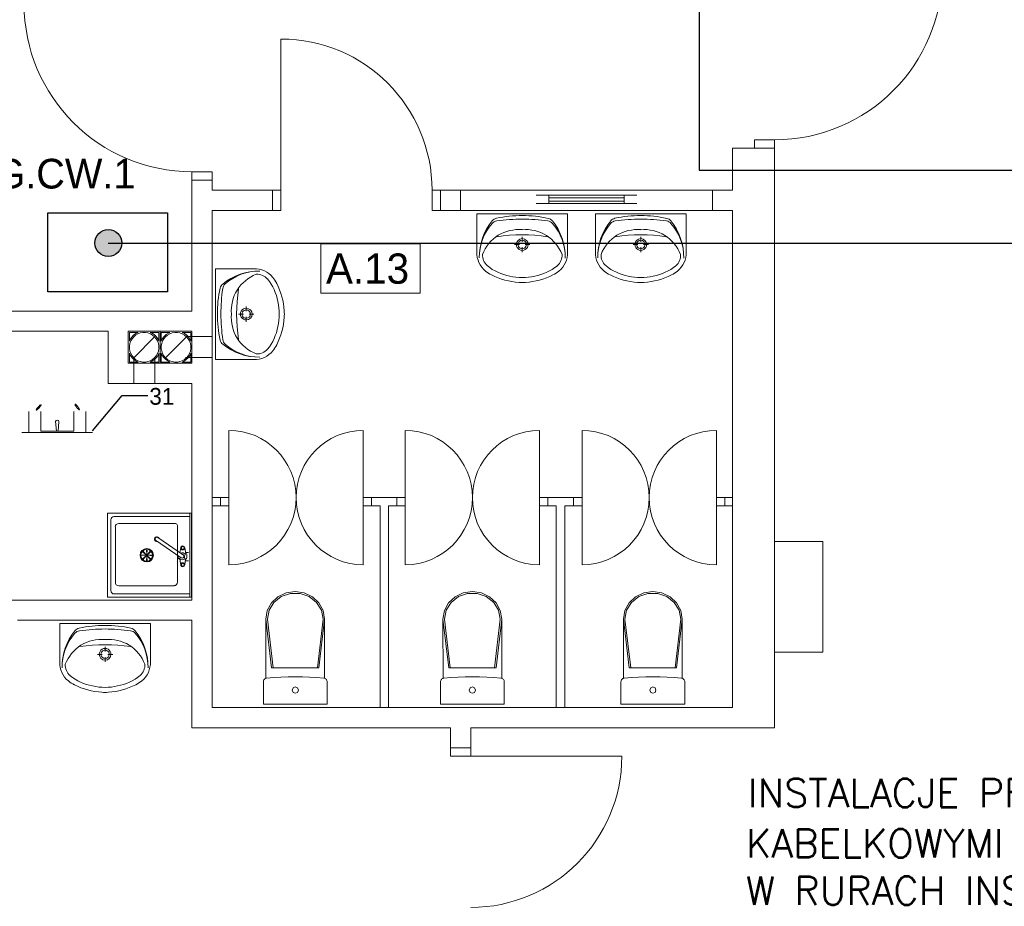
# Model space of a CAD drawing. Header units: millimetres. Extents: x -84458 to 77911, y -55868 to -29230.
# Tile 41 of 103: x 67448 to 68034, y -32256 to -31728. Entities that reach past the tile are written whole.
import ezdxf

# ---------------------------------------------------------------- set-up
doc = ezdxf.new("R2010")
doc.units = ezdxf.units.MM
doc.layers.get('0').update_dxf_attribs({"lineweight": 18})
for name, color, linetype, lineweight in [('CIENKA', 7, 'Continuous', 20), ('obwód gniazd', 1, 'Continuous', 25), ('obwód oświetlenia', 6, 'Continuous', 25)]:
    doc.layers.add(name, color=color, linetype=linetype, lineweight=lineweight)
doc.styles.add('GENERATED_STYLE_1', font='txt')
doc.styles.add('styl1', font='simplex.shx')
doc.dimstyles.get("Standard").update_dxf_attribs({"dimtxt": 0.18, "dimasz": 0.18, "dimexe": 0.18, "dimexo": 0.0625, "dimgap": 0.09, "dimtad": 0, "dimtih": 1, "dimtoh": 1, "dimdec": 4, "dimzin": 0, "dimdsep": 46, "dimtxsty": 'Standard', "dimcen": 0.09, "dimadec": 0, "dimazin": 0, "dimtfac": 1, "dimtdec": 4, "dimtofl": 0, "dimtmove": 0, "dimatfit": 3, "dimfxl": 1, "dimtolj": 1, "dimtzin": 0, "dimarcsym": 0})

# ---------------------------------------------------------------- blocks, each defined once
blk = doc.blocks.new('A$C72042961')
for p, q in [((5.09, 0.82), (0.54, 3.46)), ((0.16, 3), (4.73, 0.34))]:
    blk.add_line(p, q)
for centre, radius, start, end in [((0.38, 3.2), 0.4, 18.4891, 284.4737), ((0.38, 3.2), 0.3, 59.8987, 221.3136), ((4.88, 0.6), 0.6, 227.3909, 321.2533), ((4.88, 0.6), 0.6, 38.7467, 120.7247), ((4.88, 0.6), 0.3, 239.8108, 72.7556)]:
    blk.add_arc(centre, radius, start, end)
blk.add_ellipse((4.38, 0.6), major_axis=(0, -0.5), ratio=0.4, start_param=4.593434, end_param=7.515665)
blk.add_ellipse((5.48, 0.6), major_axis=(0, -0.5), ratio=0.4)

msp = doc.modelspace()

# ---------------------------------------------------------------- hatches: boundary and pattern name
at = {"layer": 'obwód gniazd'}
msp.add_hatch(color=256, dxfattribs=at).paths.add_polyline_path([(67492.59, -31860.68, 1), (67508.64, -31860.68, 1)])

# ---------------------------------------------------------------- linework, layer by layer
at = {"linetype": 'Continuous', "lineweight": 0}
for p, q in [((67500.12, -32021.56), (67500.12, -32071.56)), ((67550.12, -32021.56), (67500.12, -32021.56)), ((67502.12, -32025.56), (67502.12, -32067.56)), ((67504.12, -32023.56), (67549.12, -32023.56)), ((67549.12, -32021.56), (67549.12, -32071.56)), ((67550.12, -32021.56), (67549.12, -32021.56)), ((67550.12, -32071.56), (67550.12, -32021.56)), ((67504.81, -32029.68), (67504.81, -32062.68)), ((67506.81, -32027.68), (67539.81, -32027.68)), ((67541.81, -32029.68), (67541.81, -32062.68)), ((67523.22, -32046.27), (67520.88, -32044.24)), ((67523.22, -32046.27), (67521.28, -32043.85)), ((67523.51, -32046.15), (67523.29, -32043.06)), ((67523.51, -32046.15), (67523.69, -32043.06)), ((67523.81, -32046.27), (67525.79, -32043.9)), ((67523.81, -32046.27), (67526.21, -32044.32)), ((67543.78, -32042.21), (67543.21, -32044.94)), ((67546.16, -32042.21), (67546.71, -32045.59)), ((67523.09, -32046.57), (67520, -32046.36)), ((67523.09, -32046.57), (67520, -32046.75)), ((67523.2, -32046.85), (67520.82, -32048.83)), ((67523.2, -32046.85), (67521.25, -32049.25)), ((67523.51, -32046.99), (67523.28, -32050.07)), ((67523.51, -32046.99), (67523.75, -32050.07)), ((67523.8, -32046.87), (67526.16, -32048.87)), ((67523.8, -32046.87), (67525.77, -32049.26)), ((67523.93, -32046.57), (67527.01, -32046.28)), ((67523.93, -32046.57), (67527.01, -32046.83)), ((67543.65, -32051.46), (67543.13, -32048.62)), ((67546.14, -32051.98), (67546.63, -32049.07)), ((67543.78, -32052.21), (67543.65, -32051.46)), ((67506.81, -32064.68), (67539.81, -32064.68)), ((67500.12, -32071.56), (67550.12, -32071.56)), ((67504.12, -32069.56), (67549.12, -32069.56)), ((67549.12, -32071.56), (67547.12, -32071.56)), ((67549.12, -32071.56), (67549.12, -32069.56))]:
    msp.add_line(p, q, dxfattribs=at)
at = {"color": 3, "linetype": 'Continuous', "lineweight": 0}
for p, q in [((67548.33, -32044.92), (67546.33, -32044.92)), ((67548.33, -32049.92), (67546.33, -32049.92))]:
    msp.add_line(p, q, dxfattribs=at)
at = {"linetype": 'Continuous', "lineweight": 0}
for centre, radius in [((67523.51, -32046.57), 4), ((67523.51, -32046.57), 3.51), ((67544.97, -32042.21), 1.19), ((67544.97, -32042.21), 0.884), ((67523.49, -32046.58), 0.633), ((67523.51, -32046.57), 0.419), ((67544.97, -32052.21), 1.19), ((67544.97, -32052.21), 0.884)]:
    msp.add_circle(centre, radius, dxfattribs=at)
for centre, radius, start, end in [((67503.96, -32025.4), 1.84, 84.95749, 185.04251), ((67506.67, -32029.55), 1.87, 85.77616, 184.22384), ((67540.15, -32029.35), 1.7, 348.47958, 101.52042), ((67503.96, -32067.72), 1.84, 174.95749, 275.04251), ((67506.77, -32062.72), 1.96, 178.90102, 271.09898), ((67539.69, -32062.56), 2.12, 273.26494, 356.73506)]:
    msp.add_arc(centre, radius, start, end, dxfattribs=at)
at = {"layer": 'CIENKA'}
for p, q in [((67603.47, -31829.23), (67603.47, -31739.23)), ((67885.47, -31799.23), (67897.47, -31799.23)), ((67885.47, -31804.23), (67885.47, -31799.23)), ((67897.47, -31799.23), (67897.47, -31804.23)), ((67897.47, -31804.23), (67872.47, -31804.23)), ((67872.47, -31804.23), (67872.47, -31829.23)), ((67897.47, -31804.23), (67885.47, -31804.23)), ((67897.47, -32149.23), (67897.47, -31804.23)), ((67550.47, -31818.23), (67550.47, -31823.23)), ((67562.47, -31818.23), (67550.47, -31818.23)), ((67562.47, -31823.23), (67562.47, -31818.23)), ((67550.47, -31823.23), (67550.47, -31901.23)), ((67562.47, -31823.23), (67550.47, -31823.23)), ((67550.47, -31823.23), (67562.47, -31823.23)), ((67562.47, -31829.23), (67562.47, -31823.23)), ((67598.47, -31829.23), (67562.47, -31829.23)), ((67598.47, -31841.23), (67598.47, -31829.23)), ((67598.47, -31841.23), (67598.47, -31829.23)), ((67598.47, -31829.23), (67603.47, -31829.23)), ((67603.47, -31829.23), (67603.47, -31841.23)), ((67693.47, -31829.23), (67698.47, -31829.23)), ((67693.47, -31841.23), (67693.47, -31829.23)), ((67710.47, -31829.23), (67698.47, -31829.23)), ((67698.47, -31841.23), (67698.47, -31829.23)), ((67698.47, -31829.23), (67698.47, -31841.23)), ((67860.47, -31829.23), (67710.47, -31829.23)), ((67710.47, -31841.23), (67710.47, -31829.23)), ((67815.47, -31832.23), (67755.47, -31832.23)), ((67762.97, -31832.23), (67762.97, -31837.23)), ((67807.97, -31832.23), (67807.97, -31837.23)), ((67872.47, -31829.23), (67860.47, -31829.23)), ((67860.47, -31841.23), (67860.47, -31829.23)), ((67815.47, -31837.23), (67755.47, -31837.23)), ((67807.97, -31833.73), (67762.97, -31833.73)), ((67807.97, -31835.73), (67762.97, -31835.73)), ((67562.47, -32137.23), (67562.47, -31841.23)), ((67562.47, -31841.23), (67598.47, -31841.23)), ((67603.47, -31841.23), (67598.47, -31841.23)), ((67698.47, -31841.23), (67693.47, -31841.23)), ((67698.47, -31841.23), (67710.47, -31841.23)), ((67710.47, -31841.23), (67860.47, -31841.23)), ((67720.2, -31843.22), (67720.19, -31866.07)), ((67720.2, -31843.22), (67774.2, -31843.23)), ((67755.7, -31843.23), (67738.69, -31843.22)), ((67774.2, -31843.23), (67774.19, -31866.08)), ((67790.79, -31843.22), (67790.79, -31866.07)), ((67790.79, -31843.22), (67844.79, -31843.23)), ((67826.3, -31843.23), (67809.29, -31843.22)), ((67844.79, -31843.23), (67844.79, -31866.08)), ((67860.47, -31841.23), (67872.47, -31841.23)), ((67872.47, -31841.23), (67872.47, -32137.23)), ((67686.44, -31861.25), (67627.27, -31861.25)), ((67627.27, -31890.56), (67627.27, -31861.25)), ((67686.44, -31890.56), (67686.44, -31861.25)), ((67745.51, -31861.56), (67742.63, -31861.56)), ((67747.18, -31857.01), (67747.18, -31859.89)), ((67751.73, -31861.56), (67748.85, -31861.56)), ((67816.11, -31861.56), (67813.23, -31861.56)), ((67817.78, -31857.01), (67817.78, -31859.89)), ((67822.32, -31861.56), (67819.44, -31861.56)), ((67747.18, -31863.23), (67747.18, -31866.11)), ((67817.78, -31863.23), (67817.78, -31866.11)), ((67564.46, -31876), (67587.31, -31876)), ((67564.46, -31876), (67564.48, -31930)), ((67627.27, -31890.56), (67686.44, -31890.56)), ((67564.47, -31911.51), (67564.47, -31894.5)), ((67550.47, -31901.23), (67166.47, -31901.23)), ((67578.26, -31902.99), (67581.14, -31902.99)), ((67582.8, -31901.32), (67582.8, -31898.44)), ((67584.47, -31902.99), (67587.35, -31902.98)), ((67582.81, -31907.53), (67582.8, -31904.65)), ((67259.47, -31913.23), (67500.47, -31913.23)), ((67500.47, -31913.23), (67500.47, -31944.23)), ((67512.47, -31932.23), (67512.47, -31913.23)), ((67512.47, -31932.23), (67512.47, -31913.23)), ((67512.47, -31913.23), (67550.47, -31913.23)), ((67512.47, -31913.23), (67531.47, -31913.23)), ((67518.34, -31913.9), (67513.17, -31913.9)), ((67513.17, -31913.9), (67513.17, -31919.1)), ((67515.63, -31915.59), (67517.01, -31914.56)), ((67518.24, -31914.72), (67516.9, -31915.49)), ((67517.01, -31914.56), (67518.34, -31913.9)), ((67519.69, -31914.19), (67518.24, -31914.72)), ((67521.2, -31913.93), (67519.69, -31914.19)), ((67522.74, -31913.93), (67521.2, -31913.93)), ((67524.26, -31914.19), (67522.74, -31913.93)), ((67525.7, -31914.72), (67524.26, -31914.19)), ((67525.6, -31913.9), (67526.39, -31914.25)), ((67530.77, -31913.9), (67525.6, -31913.9)), ((67527.04, -31915.49), (67525.7, -31914.72)), ((67526.39, -31914.25), (67527.84, -31915.2)), ((67527.84, -31915.2), (67529.09, -31916.38)), ((67530.77, -31919.1), (67530.77, -31913.9)), ((67531.47, -31913.23), (67531.47, -31932.23)), ((67531.47, -31913.23), (67531.47, -31932.23)), ((67550.47, -31913.23), (67531.47, -31913.23)), ((67532.15, -31913.93), (67537.34, -31913.93)), ((67532.15, -31919.1), (67532.15, -31913.93)), ((67535.1, -31915.21), (67533.84, -31916.39)), ((67536.55, -31914.26), (67535.1, -31915.21)), ((67535.9, -31915.49), (67537.24, -31914.72)), ((67537.34, -31913.93), (67536.55, -31914.26)), ((67537.24, -31914.72), (67538.69, -31914.19)), ((67538.69, -31914.19), (67540.2, -31913.93)), ((67540.2, -31913.93), (67541.74, -31913.93)), ((67541.74, -31913.93), (67543.26, -31914.19)), ((67543.26, -31914.19), (67544.7, -31914.72)), ((67545.93, -31914.57), (67544.6, -31913.93)), ((67544.6, -31913.93), (67549.79, -31913.93)), ((67544.7, -31914.72), (67546.04, -31915.49)), ((67547.32, -31915.6), (67545.93, -31914.57)), ((67549.79, -31913.93), (67549.79, -31919.1)), ((67550.47, -31932.23), (67550.47, -31913.23)), ((67550.47, -31913.23), (67550.47, -31932.23)), ((67513.17, -31919.1), (67513.51, -31918.3)), ((67513.44, -31920.44), (67513.17, -31921.96)), ((67513.97, -31918.99), (67513.44, -31920.44)), ((67513.51, -31918.3), (67514.45, -31916.86)), ((67514.74, -31917.66), (67513.97, -31918.99)), ((67514.45, -31916.86), (67515.63, -31915.59)), ((67515.73, -31916.48), (67514.74, -31917.66)), ((67516.9, -31915.49), (67515.73, -31916.48)), ((67515.73, -31928.98), (67528.21, -31916.47)), ((67528.22, -31916.48), (67527.04, -31915.49)), ((67529.21, -31917.66), (67528.22, -31916.48)), ((67529.09, -31916.38), (67530.12, -31917.77)), ((67529.98, -31918.99), (67529.21, -31917.66)), ((67530.5, -31920.44), (67529.98, -31918.99)), ((67530.12, -31917.77), (67530.77, -31919.1)), ((67530.77, -31921.96), (67530.5, -31920.44)), ((67532.8, -31917.77), (67532.15, -31919.1)), ((67532.17, -31921.96), (67532.44, -31920.44)), ((67532.44, -31920.44), (67532.97, -31918.99)), ((67533.84, -31916.39), (67532.8, -31917.77)), ((67532.97, -31918.99), (67533.74, -31917.66)), ((67533.74, -31917.66), (67534.73, -31916.48)), ((67534.72, -31928.96), (67547.23, -31916.49)), ((67534.73, -31916.48), (67535.9, -31915.49)), ((67546.04, -31915.49), (67547.22, -31916.48)), ((67546.69, -31916.32), (67562.47, -31916.32)), ((67547.22, -31916.48), (67548.21, -31917.66)), ((67548.5, -31916.86), (67547.32, -31915.6)), ((67548.21, -31917.66), (67548.98, -31918.99)), ((67549.45, -31918.3), (67548.5, -31916.86)), ((67548.98, -31918.99), (67549.5, -31920.44)), ((67549.79, -31919.1), (67549.45, -31918.3)), ((67549.5, -31920.44), (67549.77, -31921.96)), ((67513.17, -31921.96), (67513.17, -31923.5)), ((67513.17, -31923.5), (67513.44, -31925.01)), ((67513.82, -31927.68), (67513.17, -31926.35)), ((67513.17, -31926.35), (67513.17, -31931.55)), ((67513.44, -31925.01), (67513.97, -31926.46)), ((67513.97, -31926.46), (67514.74, -31927.79)), ((67529.21, -31927.79), (67529.98, -31926.46)), ((67529.98, -31926.46), (67530.5, -31925.01)), ((67530.77, -31926.35), (67530.43, -31927.15)), ((67530.5, -31925.01), (67530.77, -31923.5)), ((67530.77, -31923.5), (67530.77, -31921.96)), ((67530.77, -31931.55), (67530.77, -31926.35)), ((67532.15, -31926.35), (67532.49, -31927.15)), ((67532.15, -31931.53), (67532.15, -31926.35)), ((67532.17, -31923.5), (67532.17, -31921.96)), ((67532.44, -31925.01), (67532.17, -31923.5)), ((67532.97, -31926.46), (67532.44, -31925.01)), ((67533.74, -31927.79), (67532.97, -31926.46)), ((67548.98, -31926.46), (67548.21, -31927.79)), ((67549.5, -31925.01), (67548.98, -31926.46)), ((67549.14, -31927.68), (67549.79, -31926.35)), ((67549.77, -31923.5), (67549.5, -31925.01)), ((67549.77, -31921.96), (67549.77, -31923.5)), ((67549.79, -31926.35), (67549.79, -31931.53)), ((67550.47, -31932.23), (67512.47, -31932.23)), ((67531.47, -31932.23), (67512.47, -31932.23)), ((67513.17, -31931.55), (67518.34, -31931.55)), ((67514.85, -31929.07), (67513.82, -31927.68)), ((67514.74, -31927.79), (67515.73, -31928.97)), ((67516.11, -31930.25), (67514.85, -31929.07)), ((67515.73, -31928.97), (67516.9, -31929.96)), ((67515.88, -31928.45), (67515.88, -31944.23)), ((67517.55, -31931.2), (67516.11, -31930.25)), ((67516.9, -31929.96), (67518.24, -31930.73)), ((67518.34, -31931.55), (67517.55, -31931.2)), ((67518.24, -31930.73), (67519.69, -31931.26)), ((67519.69, -31931.26), (67521.2, -31931.53)), ((67521.2, -31931.53), (67522.74, -31931.53)), ((67522.74, -31931.53), (67524.26, -31931.26)), ((67524.26, -31931.26), (67525.7, -31930.73)), ((67526.93, -31930.89), (67525.6, -31931.55)), ((67525.6, -31931.55), (67530.77, -31931.55)), ((67525.7, -31930.73), (67527.04, -31929.96)), ((67528.31, -31929.86), (67526.93, -31930.89)), ((67527.04, -31929.96), (67528.22, -31928.97)), ((67528.22, -31928.97), (67529.21, -31927.79)), ((67529.49, -31928.6), (67528.31, -31929.86)), ((67528.38, -31928.45), (67528.38, -31944.23)), ((67530.43, -31927.15), (67529.49, -31928.6)), ((67531.47, -31932.23), (67550.47, -31932.23)), ((67537.34, -31931.53), (67532.15, -31931.53)), ((67532.49, -31927.15), (67533.44, -31928.59)), ((67533.44, -31928.59), (67534.63, -31929.85)), ((67534.73, -31928.97), (67533.74, -31927.79)), ((67534.63, -31929.85), (67536.01, -31930.88)), ((67535.9, -31929.96), (67534.73, -31928.97)), ((67537.24, -31930.73), (67535.9, -31929.96)), ((67536.01, -31930.88), (67537.34, -31931.53)), ((67538.69, -31931.26), (67537.24, -31930.73)), ((67540.2, -31931.53), (67538.69, -31931.26)), ((67541.74, -31931.53), (67540.2, -31931.53)), ((67543.26, -31931.26), (67541.74, -31931.53)), ((67544.7, -31930.73), (67543.26, -31931.26)), ((67544.6, -31931.53), (67545.39, -31931.19)), ((67549.79, -31931.53), (67544.6, -31931.53)), ((67546.04, -31929.96), (67544.7, -31930.73)), ((67545.39, -31931.19), (67546.84, -31930.24)), ((67547.22, -31928.97), (67546.04, -31929.96)), ((67546.69, -31928.82), (67562.47, -31928.82)), ((67546.84, -31930.24), (67548.1, -31929.06)), ((67548.21, -31927.79), (67547.22, -31928.97)), ((67548.1, -31929.06), (67549.14, -31927.68)), ((67564.48, -31930), (67587.33, -31930)), ((67500.47, -31944.23), (67550.47, -31944.23)), ((67550.47, -31944.23), (67550.47, -32073.23)), ((67453.21, -31969.45), (67453.21, -31960.95)), ((67460.48, -31960.95), (67460.48, -31972.68)), ((67479.99, -31960.95), (67479.99, -31972.68)), ((67487.21, -31969.45), (67487.21, -31960.95)), ((67460.48, -31972.68), (67460.48, -31966.92)), ((67469.71, -31972.68), (67469.21, -31966.92)), ((67470.71, -31972.68), (67471.21, -31966.92)), ((67487.21, -31969.45), (67487.21, -31962.45)), ((67453.21, -31973.45), (67449.21, -31973.45)), ((67453.21, -31969.45), (67453.21, -31973.45)), ((67453.21, -31973.45), (67487.21, -31973.45)), ((67460.48, -31972.68), (67479.99, -31972.68)), ((67470.71, -31972.68), (67469.71, -31972.68)), ((67470.21, -31972.68), (67479.99, -31972.68)), ((67470.21, -31972.68), (67470.71, -31972.68)), ((67470.21, -31973.45), (67487.21, -31973.45)), ((67487.21, -31973.45), (67487.21, -31969.45)), ((67487.21, -31973.45), (67491.21, -31973.45)), ((67572.47, -32012.23), (67572.47, -31972.23)), ((67652.47, -32012.23), (67652.47, -31972.23)), ((67677.47, -32012.23), (67677.47, -31972.23)), ((67757.47, -32012.23), (67757.47, -31972.23)), ((67782.78, -32012.23), (67782.78, -31972.23)), ((67862.78, -32012.23), (67862.78, -31972.23)), ((67562.47, -32012.23), (67562.47, -32017.23)), ((67567.47, -32012.23), (67562.47, -32012.23)), ((67567.47, -32017.23), (67567.47, -32012.23)), ((67567.47, -32017.23), (67567.47, -32012.23)), ((67567.47, -32012.23), (67572.47, -32012.23)), ((67572.47, -32012.23), (67572.47, -32052.23)), ((67572.47, -32012.23), (67572.47, -32017.23)), ((67652.47, -32012.23), (67652.47, -32052.23)), ((67652.47, -32017.23), (67652.47, -32012.23)), ((67652.47, -32012.23), (67657.47, -32012.23)), ((67657.47, -32017.23), (67657.47, -32012.23)), ((67657.47, -32012.23), (67657.47, -32017.23)), ((67672.47, -32012.23), (67657.47, -32012.23)), ((67672.47, -32017.23), (67672.47, -32012.23)), ((67672.47, -32017.23), (67672.47, -32012.23)), ((67672.47, -32012.23), (67677.47, -32012.23)), ((67677.47, -32012.23), (67677.47, -32052.23)), ((67677.47, -32012.23), (67677.47, -32017.23)), ((67757.47, -32012.23), (67757.47, -32052.23)), ((67757.47, -32017.23), (67757.47, -32012.23)), ((67757.47, -32012.23), (67762.47, -32012.23)), ((67762.47, -32017.23), (67762.47, -32012.23)), ((67762.47, -32012.23), (67762.47, -32017.23)), ((67777.78, -32012.23), (67762.47, -32012.23)), ((67777.78, -32017.23), (67777.78, -32012.23)), ((67777.78, -32017.23), (67777.78, -32012.23)), ((67777.78, -32012.23), (67782.78, -32012.23)), ((67782.78, -32012.23), (67782.78, -32052.23)), ((67782.78, -32012.23), (67782.78, -32017.23)), ((67862.78, -32012.23), (67862.78, -32052.23)), ((67862.78, -32017.23), (67862.78, -32012.23)), ((67862.78, -32012.23), (67867.78, -32012.23)), ((67867.78, -32017.23), (67867.78, -32012.23)), ((67867.78, -32012.23), (67867.78, -32017.23)), ((67872.47, -32012.23), (67867.78, -32012.23)), ((67872.47, -32017.23), (67872.47, -32012.23)), ((67562.47, -32017.23), (67567.47, -32017.23)), ((67572.47, -32017.23), (67567.47, -32017.23)), ((67657.47, -32017.23), (67652.47, -32017.23)), ((67657.47, -32017.23), (67662.47, -32017.23)), ((67662.47, -32017.23), (67662.47, -32137.23)), ((67667.47, -32137.23), (67667.47, -32017.23)), ((67667.47, -32017.23), (67672.47, -32017.23)), ((67677.47, -32017.23), (67672.47, -32017.23)), ((67762.47, -32017.23), (67757.47, -32017.23)), ((67762.47, -32017.23), (67767.47, -32017.23)), ((67767.47, -32017.23), (67767.47, -32137.23)), ((67772.47, -32137.23), (67772.47, -32017.23)), ((67772.47, -32017.23), (67777.78, -32017.23)), ((67782.78, -32017.23), (67777.78, -32017.23)), ((67867.78, -32017.23), (67862.78, -32017.23)), ((67867.78, -32017.23), (67872.47, -32017.23)), ((67926.2, -32038.47), (67897.47, -32038.47)), ((67897.47, -32104.23), (67897.47, -32038.47)), ((67926.2, -32038.47), (67926.2, -32104.23)), ((67550.47, -32073.23), (67434.47, -32073.23)), ((67597.8, -32074.96), (67601.67, -32071.35)), ((67599.24, -32074.66), (67603.65, -32071.2)), ((67601.67, -32071.35), (67606.55, -32069.03)), ((67603.65, -32071.2), (67609.07, -32069.36)), ((67606.55, -32069.03), (67611.95, -32068.23)), ((67609.07, -32069.36), (67614.84, -32069.36)), ((67611.95, -32068.23), (67617.36, -32069.02)), ((67614.84, -32069.36), (67620.26, -32071.2)), ((67617.36, -32069.02), (67622.24, -32071.34)), ((67620.26, -32071.2), (67624.67, -32074.65)), ((67622.24, -32071.34), (67626.11, -32074.95)), ((67703.31, -32074.96), (67707.17, -32071.35)), ((67704.74, -32074.66), (67709.16, -32071.2)), ((67707.17, -32071.35), (67712.05, -32069.03)), ((67709.16, -32071.2), (67714.57, -32069.36)), ((67712.05, -32069.03), (67717.46, -32068.23)), ((67714.57, -32069.36), (67720.34, -32069.36)), ((67717.46, -32068.23), (67722.86, -32069.02)), ((67720.34, -32069.36), (67725.76, -32071.2)), ((67722.86, -32069.02), (67727.74, -32071.34)), ((67725.76, -32071.2), (67730.18, -32074.65)), ((67727.74, -32071.34), (67731.61, -32074.95)), ((67810.81, -32074.96), (67814.67, -32071.35)), ((67812.24, -32074.66), (67816.66, -32071.2)), ((67814.67, -32071.35), (67819.55, -32069.03)), ((67816.66, -32071.2), (67822.07, -32069.36)), ((67819.55, -32069.03), (67824.96, -32068.23)), ((67822.07, -32069.36), (67827.84, -32069.36)), ((67824.96, -32068.23), (67830.36, -32069.02)), ((67827.84, -32069.36), (67833.26, -32071.2)), ((67830.36, -32069.02), (67835.24, -32071.34)), ((67833.26, -32071.2), (67837.68, -32074.65)), ((67835.24, -32071.34), (67839.11, -32074.95)), ((67594.46, -32084.56), (67595.32, -32079.51)), ((67595.32, -32079.51), (67597.8, -32074.96)), ((67595.36, -32084.6), (67596.36, -32079.31)), ((67596.36, -32079.31), (67599.24, -32074.66)), ((67624.67, -32074.65), (67627.56, -32079.3)), ((67626.11, -32074.95), (67628.6, -32079.5)), ((67627.56, -32079.3), (67628.56, -32084.59)), ((67628.6, -32079.5), (67629.45, -32084.54)), ((67699.97, -32084.56), (67700.82, -32079.51)), ((67700.82, -32079.51), (67703.31, -32074.96)), ((67700.86, -32084.6), (67701.86, -32079.31)), ((67701.86, -32079.31), (67704.74, -32074.66)), ((67730.18, -32074.65), (67733.06, -32079.3)), ((67731.61, -32074.95), (67734.1, -32079.5)), ((67733.06, -32079.3), (67734.06, -32084.59)), ((67734.1, -32079.5), (67734.96, -32084.54)), ((67807.47, -32084.56), (67808.32, -32079.51)), ((67808.32, -32079.51), (67810.81, -32074.96)), ((67808.36, -32084.6), (67809.36, -32079.31)), ((67809.36, -32079.31), (67812.24, -32074.66)), ((67837.68, -32074.65), (67840.56, -32079.3)), ((67839.11, -32074.95), (67841.6, -32079.5)), ((67840.56, -32079.3), (67841.56, -32084.59)), ((67841.6, -32079.5), (67842.46, -32084.54)), ((67446.47, -32085.23), (67550.47, -32085.23)), ((67550.47, -32085.23), (67550.47, -32149.23)), ((67594.48, -32119.85), (67594.46, -32084.56)), ((67594.46, -32084.6), (67597.88, -32113.66)), ((67595.36, -32084.6), (67598.77, -32113.66)), ((67628.56, -32084.59), (67625.17, -32113.65)), ((67629.45, -32084.59), (67626.06, -32113.65)), ((67629.47, -32119.86), (67629.45, -32084.54)), ((67699.98, -32119.85), (67699.97, -32084.56)), ((67699.97, -32084.6), (67703.38, -32113.66)), ((67700.86, -32084.6), (67704.27, -32113.65)), ((67734.06, -32084.59), (67730.67, -32113.65)), ((67734.96, -32084.59), (67731.56, -32113.65)), ((67734.97, -32119.86), (67734.96, -32084.54)), ((67807.48, -32119.85), (67807.47, -32084.56)), ((67807.47, -32084.6), (67810.88, -32113.66)), ((67808.36, -32084.6), (67811.77, -32113.65)), ((67841.56, -32084.59), (67838.17, -32113.65)), ((67842.46, -32084.59), (67839.06, -32113.65)), ((67842.47, -32119.86), (67842.46, -32084.54)), ((67525.69, -32087.22), (67471.69, -32087.23)), ((67471.69, -32087.23), (67471.7, -32110.08)), ((67490.18, -32087.23), (67507.2, -32087.22)), ((67525.69, -32087.22), (67525.7, -32110.07)), ((67498.7, -32101.01), (67498.71, -32103.89)), ((67494.16, -32105.56), (67497.04, -32105.56)), ((67498.71, -32107.23), (67498.71, -32110.11)), ((67500.37, -32105.56), (67503.25, -32105.56)), ((67926.2, -32104.23), (67897.47, -32104.23)), ((67611.97, -32113.65), (67597.88, -32113.66)), ((67611.97, -32113.65), (67626.06, -32113.65)), ((67717.47, -32113.65), (67703.38, -32113.66)), ((67717.47, -32113.65), (67731.56, -32113.65)), ((67824.97, -32113.65), (67810.88, -32113.66)), ((67824.97, -32113.65), (67839.06, -32113.65)), ((67593.29, -32120.83), (67593.53, -32120.5)), ((67593.53, -32120.5), (67593.83, -32120.22)), ((67593.83, -32120.22), (67594.17, -32120)), ((67594.17, -32120), (67594.54, -32119.85)), ((67594.54, -32119.85), (67594.94, -32119.77)), ((67594.94, -32119.77), (67599.18, -32119.37)), ((67599.18, -32119.37), (67603.44, -32119.09)), ((67603.44, -32119.09), (67607.7, -32118.92)), ((67607.7, -32118.92), (67611.96, -32118.86)), ((67611.96, -32118.86), (67616.22, -32118.91)), ((67616.22, -32118.91), (67620.48, -32119.08)), ((67620.48, -32119.08), (67624.74, -32119.36)), ((67624.74, -32119.36), (67628.98, -32119.76)), ((67628.98, -32119.76), (67629.38, -32119.83)), ((67629.38, -32119.83), (67629.76, -32119.98)), ((67629.76, -32119.98), (67630.1, -32120.2)), ((67630.1, -32120.2), (67630.4, -32120.48)), ((67630.4, -32120.48), (67630.64, -32120.81)), ((67698.8, -32120.83), (67699.04, -32120.5)), ((67699.04, -32120.5), (67699.33, -32120.22)), ((67699.33, -32120.22), (67699.67, -32120)), ((67699.67, -32120), (67700.04, -32119.85)), ((67700.04, -32119.85), (67700.44, -32119.77)), ((67700.44, -32119.77), (67704.69, -32119.37)), ((67704.69, -32119.37), (67708.94, -32119.09)), ((67708.94, -32119.09), (67713.2, -32118.92)), ((67713.2, -32118.92), (67717.46, -32118.86)), ((67717.46, -32118.86), (67721.73, -32118.91)), ((67721.73, -32118.91), (67725.99, -32119.08)), ((67725.99, -32119.08), (67730.24, -32119.36)), ((67730.24, -32119.36), (67734.49, -32119.76)), ((67734.49, -32119.76), (67734.89, -32119.83)), ((67734.89, -32119.83), (67735.26, -32119.98)), ((67735.26, -32119.98), (67735.61, -32120.2)), ((67735.61, -32120.2), (67735.9, -32120.48)), ((67735.9, -32120.48), (67736.15, -32120.81)), ((67806.3, -32120.83), (67806.54, -32120.5)), ((67806.54, -32120.5), (67806.83, -32120.22)), ((67806.83, -32120.22), (67807.17, -32120)), ((67807.17, -32120), (67807.54, -32119.85)), ((67807.54, -32119.85), (67807.94, -32119.77)), ((67807.94, -32119.77), (67812.19, -32119.37)), ((67812.19, -32119.37), (67816.44, -32119.09)), ((67816.44, -32119.09), (67820.7, -32118.92)), ((67820.7, -32118.92), (67824.96, -32118.86)), ((67824.96, -32118.86), (67829.23, -32118.91)), ((67829.23, -32118.91), (67833.49, -32119.08)), ((67833.49, -32119.08), (67837.74, -32119.36)), ((67837.74, -32119.36), (67841.99, -32119.76)), ((67841.99, -32119.76), (67842.39, -32119.83)), ((67842.39, -32119.83), (67842.76, -32119.98)), ((67842.76, -32119.98), (67843.11, -32120.2)), ((67843.11, -32120.2), (67843.4, -32120.48)), ((67843.4, -32120.48), (67843.65, -32120.81)), ((67592.97, -32121.99), (67593.01, -32121.58)), ((67592.98, -32135.23), (67592.97, -32121.99)), ((67593.01, -32121.58), (67593.12, -32121.19)), ((67593.12, -32121.19), (67593.29, -32120.83)), ((67610.13, -32126.87), (67610.67, -32125.55)), ((67610.67, -32125.55), (67611.97, -32125)), ((67611.97, -32125), (67613.28, -32125.55)), ((67613.28, -32125.55), (67613.82, -32126.87)), ((67630.64, -32120.81), (67630.82, -32121.17)), ((67630.82, -32121.17), (67630.93, -32121.57)), ((67630.93, -32121.57), (67630.97, -32121.98)), ((67630.98, -32135.22), (67630.97, -32121.98)), ((67698.47, -32121.99), (67698.51, -32121.58)), ((67698.48, -32135.23), (67698.47, -32121.99)), ((67698.51, -32121.58), (67698.62, -32121.19)), ((67698.62, -32121.19), (67698.8, -32120.83)), ((67715.63, -32126.87), (67716.17, -32125.55)), ((67716.17, -32125.55), (67717.48, -32125)), ((67717.48, -32125), (67718.78, -32125.55)), ((67718.78, -32125.55), (67719.32, -32126.87)), ((67736.15, -32120.81), (67736.33, -32121.17)), ((67736.33, -32121.17), (67736.44, -32121.57)), ((67736.44, -32121.57), (67736.47, -32121.98)), ((67736.48, -32135.22), (67736.47, -32121.98)), ((67805.97, -32121.99), (67806.01, -32121.58)), ((67805.98, -32135.23), (67805.97, -32121.99)), ((67806.01, -32121.58), (67806.12, -32121.19)), ((67806.12, -32121.19), (67806.3, -32120.83)), ((67823.13, -32126.87), (67823.67, -32125.55)), ((67823.67, -32125.55), (67824.98, -32125)), ((67824.98, -32125), (67826.28, -32125.55)), ((67826.28, -32125.55), (67826.82, -32126.87)), ((67843.65, -32120.81), (67843.83, -32121.17)), ((67843.83, -32121.17), (67843.94, -32121.57)), ((67843.94, -32121.57), (67843.97, -32121.98)), ((67843.98, -32135.22), (67843.97, -32121.98)), ((67610.67, -32128.19), (67610.13, -32126.87)), ((67611.97, -32128.73), (67610.67, -32128.19)), ((67613.28, -32128.19), (67611.97, -32128.73)), ((67613.82, -32126.87), (67613.28, -32128.19)), ((67716.17, -32128.19), (67715.63, -32126.87)), ((67717.48, -32128.73), (67716.17, -32128.19)), ((67718.78, -32128.19), (67717.48, -32128.73)), ((67719.32, -32126.87), (67718.78, -32128.19)), ((67823.67, -32128.19), (67823.13, -32126.87)), ((67824.98, -32128.73), (67823.67, -32128.19)), ((67826.28, -32128.19), (67824.98, -32128.73)), ((67826.82, -32126.87), (67826.28, -32128.19)), ((67872.47, -32137.23), (67562.47, -32137.23)), ((67592.98, -32135.23), (67630.98, -32135.22)), ((67662.47, -32137.23), (67667.47, -32137.23)), ((67698.48, -32135.23), (67736.48, -32135.22)), ((67767.47, -32137.23), (67772.47, -32137.23)), ((67805.98, -32135.23), (67843.98, -32135.22)), ((67550.47, -32149.23), (67704.47, -32149.23)), ((67704.47, -32149.23), (67704.47, -32161.23)), ((67716.47, -32149.23), (67897.47, -32149.23)), ((67716.47, -32161.23), (67716.47, -32149.23)), ((67704.47, -32166.23), (67704.47, -32161.23)), ((67704.47, -32161.23), (67716.47, -32161.23)), ((67716.47, -32161.23), (67704.47, -32161.23)), ((67716.47, -32161.23), (67716.47, -32166.23)), ((67716.47, -32166.23), (67704.47, -32166.23)), ((67716.47, -32166.23), (67806.47, -32166.23))]:
    msp.add_line(p, q, dxfattribs=at)
for centre, radius, start, end in [((67897.47, -31699.23), 100, 270, 0), ((67550.47, -31718.23), 100, 180, 270), ((67603.47, -31829.23), 90, 0, 90), ((67746.6, -31911.91), 67.59, 89.47043, 102.67473), ((67747.69, -31911.91), 67.59, 77.20921, 90.41351), ((67817.2, -31911.91), 67.59, 89.47043, 102.67473), ((67818.28, -31911.91), 67.59, 77.20921, 90.41351), ((67755.54, -31869.04), 33.96, 140.64548, 180.88795), ((67752.09, -31869.22), 30.51, 138.5052, 180.65741), ((67732.61, -31851.98), 4.5, 97.81115, 138.5052), ((67732.76, -31850.36), 4.5, 102.67473, 140.64548), ((67747.68, -31961.84), 115.38, 90.22569, 97.81115), ((67746.51, -31961.83), 115.38, 82.07279, 89.65825), ((67761.8, -31852.01), 4.5, 41.37874, 82.07279), ((67761.65, -31850.39), 4.5, 39.23846, 77.20921), ((67738.84, -31869.02), 33.96, 358.99599, 39.23846), ((67742.28, -31869.21), 30.51, 359.22653, 41.37874), ((67826.13, -31869.04), 33.96, 140.64548, 180.88795), ((67822.68, -31869.22), 30.51, 138.5052, 180.65741), ((67803.2, -31851.98), 4.5, 97.81115, 138.5052), ((67803.35, -31850.36), 4.5, 102.67473, 140.64548), ((67818.27, -31961.84), 115.38, 90.22569, 97.81115), ((67817.1, -31961.83), 115.38, 82.07279, 89.65825), ((67832.4, -31852.01), 4.5, 41.37874, 82.07279), ((67832.25, -31850.39), 4.5, 39.23846, 77.20921), ((67809.43, -31869.02), 33.96, 358.99599, 39.23846), ((67812.88, -31869.21), 30.51, 359.22653, 41.37874), ((67745.9, -31876.33), 24.07, 122.82493, 158.42878), ((67747.16, -31954.3), 98.49, 81.16028, 98.80726), ((67745.26, -31876.71), 24.06, 85.37473, 121.03676), ((67749.12, -31876.72), 24.06, 58.92465, 94.58668), ((67748.48, -31876.33), 24.07, 21.53263, 57.13648), ((67816.49, -31876.33), 24.07, 122.82493, 158.42878), ((67817.75, -31954.3), 98.49, 81.16028, 98.80726), ((67815.85, -31876.71), 24.06, 85.37473, 121.03676), ((67819.72, -31876.72), 24.06, 58.92465, 94.58668), ((67819.07, -31876.33), 24.07, 21.53263, 57.13648), ((67747.18, -31861.56), 3.5, 359.98071, 179.98071), ((67747.18, -31861.56), 3.5, 179.98071, 359.98071), ((67747.18, -31861.56), 2.5, 359.98071, 179.98071), ((67747.18, -31861.56), 2.5, 179.98071, 359.98071), ((67817.78, -31861.56), 3.5, 359.98071, 179.98071), ((67817.78, -31861.56), 3.5, 179.98071, 359.98071), ((67817.78, -31861.56), 2.5, 359.98071, 179.98071), ((67817.78, -31861.56), 2.5, 179.98071, 359.98071), ((67733.91, -31866.66), 13.74, 177.52552, 231.23528), ((67731.59, -31868.03), 8.09, 176.0501, 229.1791), ((67762.79, -31868.04), 8.09, 310.78231, 3.91131), ((67760.47, -31866.67), 13.74, 308.72613, 2.43589), ((67804.51, -31866.66), 13.74, 177.52552, 231.23528), ((67802.18, -31868.03), 8.09, 176.0501, 229.1791), ((67833.39, -31868.04), 8.09, 310.78231, 3.91131), ((67831.06, -31866.67), 13.74, 308.72613, 2.43589), ((67744.85, -31851.49), 29.3, 230.69565, 259.98294), ((67749.54, -31851.49), 29.3, 279.97847, 309.26576), ((67815.45, -31851.49), 29.3, 230.69565, 259.98294), ((67820.13, -31851.49), 29.3, 279.97847, 309.26576), ((67590.29, -31911.34), 33.96, 89.11205, 129.35452), ((67590.46, -31907.89), 30.51, 89.34259, 131.4948), ((67597.57, -31901.7), 24.07, 111.57122, 147.17507), ((67587.9, -31889.72), 13.74, 38.76472, 92.47448), ((67589.28, -31887.39), 8.09, 40.8209, 93.9499), ((67738.62, -31860.76), 21.28, 231.2959, 242.82356), ((67748.57, -31839.86), 44.42, 243.72101, 265.77547), ((67745.83, -31839.86), 44.42, 274.18594, 296.2404), ((67755.77, -31860.77), 21.28, 297.13785, 308.66551), ((67809.21, -31860.76), 21.28, 231.2959, 242.82356), ((67819.16, -31839.86), 44.42, 243.72101, 265.77547), ((67816.43, -31839.86), 44.42, 274.18594, 296.2404), ((67826.36, -31860.77), 21.28, 297.13785, 308.66551), ((67571.6, -31888.56), 4.5, 129.35452, 167.32527), ((67573.23, -31888.41), 4.5, 131.4948, 172.18885), ((67572.74, -31900.66), 29.3, 10.01706, 39.30435), ((67582.01, -31894.42), 21.28, 27.17644, 38.7041), ((67561.11, -31904.37), 44.42, 4.22453, 26.27899), ((67747.2, -31849.56), 31.67, 256.41409, 283.54732), ((67747.19, -31857.23), 27, 265.96829, 273.99312), ((67817.79, -31849.56), 31.67, 256.41409, 283.54732), ((67817.79, -31857.23), 27, 265.96829, 273.99312), ((67633.16, -31902.4), 67.59, 167.32527, 180.52957), ((67683.08, -31903.48), 115.38, 172.18885, 179.77431), ((67597.96, -31901.06), 24.06, 148.96324, 184.62527), ((67675.55, -31902.96), 98.49, 171.19274, 188.83972), ((67570.81, -31903), 31.67, 346.45268, 13.58591), ((67633.16, -31903.49), 67.59, 179.58649, 192.79079), ((67683.08, -31902.31), 115.38, 180.34175, 187.92721), ((67597.96, -31904.92), 24.06, 175.41332, 211.07535), ((67582.8, -31902.99), 3.5, 90.01929, 270.01929), ((67582.8, -31902.99), 2.5, 90.01929, 270.01929), ((67582.8, -31902.99), 3.5, 270.01929, 90.01929), ((67582.8, -31902.99), 2.5, 270.01929, 90.01929), ((67578.48, -31903), 27, 356.00688, 4.03171), ((67561.11, -31901.64), 44.42, 333.7596, 355.81406), ((67572.74, -31905.34), 29.3, 320.73424, 350.02153), ((67571.63, -31917.46), 4.5, 192.79079, 230.76154), ((67590.27, -31894.64), 33.96, 230.76154, 271.00401), ((67573.26, -31917.61), 4.5, 187.92721, 228.62126), ((67590.45, -31898.09), 30.51, 228.62126, 270.77347), ((67597.57, -31904.28), 24.07, 212.86352, 248.46737), ((67587.91, -31916.27), 13.74, 267.56411, 321.27387), ((67589.29, -31918.6), 8.09, 266.08869, 319.21769), ((67582.02, -31911.57), 21.28, 321.33449, 332.86215), ((67470.21, -31967.11), 1.02, 10.64321, 169.35679), ((67572.47, -32012.23), 40, 0, 90), ((67652.47, -32012.23), 40, 90, 180), ((67677.47, -32012.23), 40, 0, 90), ((67757.47, -32012.23), 40, 90, 180), ((67782.78, -32012.23), 40, 0, 90), ((67862.78, -32012.23), 40, 90, 180), ((67572.47, -32012.23), 40, 270, 0), ((67652.47, -32012.23), 40, 180, 270), ((67677.47, -32012.23), 40, 270, 0), ((67757.47, -32012.23), 40, 180, 270), ((67782.78, -32012.23), 40, 270, 0), ((67862.78, -32012.23), 40, 180, 270), ((67484.23, -32094.39), 4.5, 102.79079, 140.76154), ((67498.2, -32155.91), 67.59, 89.58649, 102.79079), ((67499.38, -32205.83), 115.38, 90.34175, 97.92721), ((67499.29, -32155.91), 67.59, 77.32527, 90.52957), ((67498.21, -32205.84), 115.38, 82.18885, 89.77431), ((67513.13, -32094.36), 4.5, 39.35452, 77.32527), ((67507.05, -32113.02), 33.96, 140.76154, 181.00401), ((67503.6, -32113.21), 30.51, 138.62126, 180.77347), ((67484.09, -32096.01), 4.5, 97.92721, 138.62126), ((67496.77, -32120.72), 24.06, 85.41332, 121.07535), ((67500.63, -32120.71), 24.06, 58.96324, 94.62527), ((67513.28, -32095.98), 4.5, 41.4948, 82.18885), ((67490.35, -32113.04), 33.96, 359.11205, 39.35452), ((67493.8, -32113.22), 30.51, 359.34259, 41.4948), ((67497.41, -32120.33), 24.07, 122.86352, 158.46737), ((67498.73, -32198.3), 98.49, 81.19274, 98.83972), ((67498.71, -32105.56), 3.5, 0.01929, 180.01929), ((67499.99, -32120.33), 24.07, 21.57122, 57.17507), ((67498.71, -32105.56), 3.5, 180.01929, 0.01929), ((67498.71, -32105.56), 2.5, 0.01929, 180.01929), ((67498.71, -32105.56), 2.5, 180.01929, 0.01929), ((67485.42, -32110.67), 13.74, 177.56411, 231.27387), ((67483.09, -32112.04), 8.09, 176.08869, 229.21769), ((67514.3, -32112.03), 8.09, 310.8209, 3.9499), ((67511.97, -32110.66), 13.74, 308.76472, 2.47448), ((67496.35, -32095.49), 29.3, 230.73424, 260.02153), ((67501.03, -32095.49), 29.3, 280.01706, 309.30435), ((67490.12, -32104.77), 21.28, 231.33449, 242.86215), ((67500.06, -32083.86), 44.42, 243.7596, 265.81406), ((67498.69, -32093.56), 31.67, 256.45268, 283.58591), ((67497.32, -32083.86), 44.42, 274.22453, 296.27899), ((67507.27, -32104.76), 21.28, 297.17644, 308.7041), ((67498.69, -32101.23), 27, 266.00688, 274.03171), ((67716.47, -32166.23), 90, 270, 0)]:
    msp.add_arc(centre, radius, start, end, dxfattribs=at)
for centre, major_axis in [((67459.1, -31958.58), (-1.44, -1.58)), ((67482.13, -31958.33), (1.33, -1.67))]:
    msp.add_ellipse(centre, major_axis=major_axis, ratio=0.180953, dxfattribs=at)
at = {"layer": 'obwód gniazd'}
for p, q in [((67852.62, -30832.62), (67852.62, -31817.36)), ((67852.62, -31817.36), (68488.63, -31817.36)), ((67500.61, -31860.68), (68481.18, -31860.68))]:
    msp.add_line(p, q, dxfattribs=at)
msp.add_lwpolyline([(67464.6, -31842.63), (67535.82, -31842.63), (67535.82, -31889.83), (67464.6, -31889.83)], close=True, dxfattribs=at)
msp.add_circle((67500.61, -31860.68), 8.03, dxfattribs=at)

# ---------------------------------------------------------------- block references
at = {"linetype": 'Continuous', "lineweight": 0, "xscale": -3.504486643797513, "yscale": -3.502207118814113, "zscale": 3.504486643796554, "rotation": 175.7737975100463}
msp.add_blockref('A$C72042961', (67527.43, -32048.01), dxfattribs=at)

# ---------------------------------------------------------------- texts
at = {"linetype": 'Continuous', "lineweight": 0, "insert": (67525.06, -31946.96), "char_height": 10, "width": 23.2651, "attachment_point": 1}
msp.add_mtext('31', dxfattribs=at)
at = {"layer": 'CIENKA', "style": 'GENERATED_STYLE_1'}
msp.add_text('A.13', height=18, dxfattribs=at).set_placement((67630.28, -31884.91))
at = {"layer": 'obwód gniazd'}
msp.add_text('RG.CW.1', height=17.68, dxfattribs=at).set_placement((67415.67, -31828.22))
at = {"layer": 'obwód oświetlenia', "style": 'styl1'}
for s, p in [('INSTALACJE PROWADZIĆ PRZEWODAMI ', (67881.54, -32196.49)), ('KABELKOWYMI W PRZESTRZENI NADSUFITOWEJ ', (67880.37, -32226.5)), ('W RURACH INSTALACYJNYCH NIEPALNYCH', (67880.37, -32254.61))]:
    msp.add_text(s, height=16.8, dxfattribs=at).set_placement(p)

# ---------------------------------------------------------------- leaders
at = {"linetype": 'Continuous', "lineweight": 0}
msp.add_leader([(67491.24, -31972.49), (67508.94, -31951.44), (67524.18, -31951.44)], dimstyle='Standard', dxfattribs=at)

doc.saveas('drawing.dxf')
